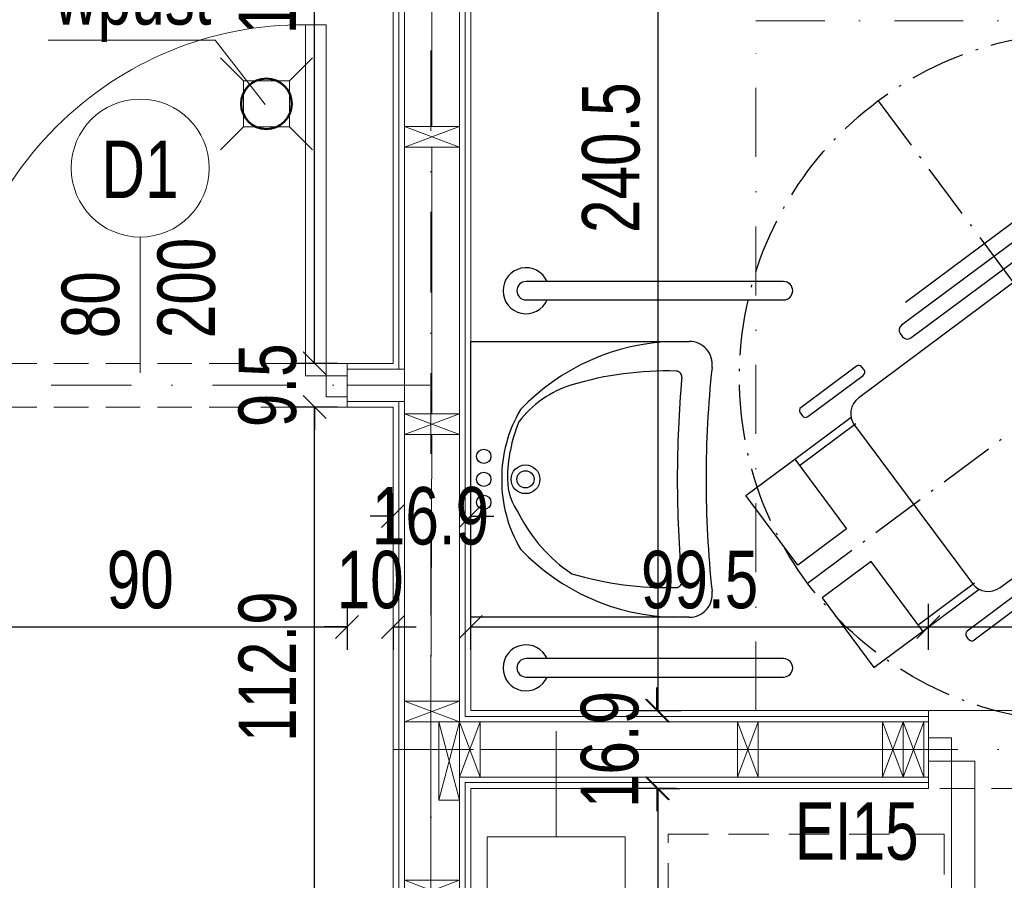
# Model space of a CAD drawing. Header units: inches. Extents: x 0 to 77643, y -44170 to 0.
# Tile 110 of 159: x 71916 to 72130, y -38134 to -37947. Entities that reach past the tile are written whole.
import ezdxf

# ---------------------------------------------------------------- set-up
doc = ezdxf.new("R2010")
doc.units = ezdxf.units.IN
doc.header["$MEASUREMENT"] = 0
for name, pattern in [('ACAD_ISO10W100', [18.5, 12, -3, 0.5, -3]), ('DASHDOT', [1, 0.5, -0.25, 0, -0.25]), ('HIDDEN', [0.375, 0.25, -0.125])]:
    doc.linetypes.add(name, pattern=pattern)
doc.layers.get('0').update_dxf_attribs({"lineweight": 0})
doc.layers.get('Defpoints').update_dxf_attribs({"lineweight": 0})
for name, color, linetype, lineweight in [('## 02 KS PION', 3, 'Continuous', 30), ('A8d-opisy konstrukcji', 5, 'Continuous', 0), ('p--dach', 2, 'Continuous', 30), ('p--drzwi', 125, 'Continuous', 0), ('p--konst-słupy', 3, 'Continuous', 20), ('p--ocieplenie w.wew.', 53, 'Continuous', 0), ('p--opis drzwi', 252, 'Continuous', 0), ('p--opisy dodatkowe', 33, 'Continuous', 0), ('p--osie konstr', 1, 'DASHDOT', 15), ('p--podciąg', 61, 'Continuous', 0), ('p--płyta GK', 2, 'Continuous', 0), ('p--symbole ścian', 53, 'Continuous', 0), ('p--wpust proj.', 140, 'Continuous', 0), ('p--wymiary-1-50', 5, 'Continuous', 0), ('p--łazienka NP', 150, 'Continuous', 25), ('p--ściana GK', 62, 'Continuous', 0), ('p--ściana szkielet', 3, 'Continuous', 0)]:
    doc.layers.add(name, color=color, linetype=linetype, lineweight=lineweight)
doc.styles.add('1-50', font='arial.ttf', dxfattribs={"width": 0.75, "height": 12.5})
doc.styles.get("Standard").update_dxf_attribs({"font": 'arial.ttf', "width": 0.75})
doc.styles.add('STYL-1', font='arial.ttf', dxfattribs={"width": 0.75})
doc.linetypes.add('BATTING', pattern='A,0.0001,-0.1,[134,ltypeshp.shx,S=0.1,R=0,X=-0.1,Y=0],-0.2,[134,ltypeshp.shx,S=0.1,R=180,X=0.1,Y=0],-0.1', length=0.4001)
doc.dimstyles.new('1-50', dxfattribs={"dimtxt": 12.5, "dimasz": 5, "dimexe": 5, "dimexo": 5, "dimgap": 0.09, "dimtad": 0, "dimdsep": 46, "dimtxsty": '1-50', "dimblk": 'OBLIQUE', "dimcen": 0.09, "dimadec": 0, "dimazin": 0, "dimtfac": 1, "dimtdec": 4, "dimtix": 1, "dimtofl": 0, "dimtmove": 2, "dimatfit": 3, "dimldrblk": 'OBLIQUE', "dimfxl": 5, "dimfxlon": 1, "dimtvp": 0.8, "dimtolj": 1, "dimtzin": 0, "dimarcsym": 0})

# ---------------------------------------------------------------- blocks, each defined once
blk = doc.blocks.new('znak-niepeł.')
at = {"linetype": 'ACAD_ISO10W100'}
for p, q in [((-44.78, 60.17), (44.78, -60.17)), ((-60.11, -44.74), (60.22, 44.82))]:
    blk.add_line(p, q, dxfattribs=at)
for p, q in [((6.52, 45.77), (-39.7, 11.37)), ((0.79, 45.85), (-38.86, 16.34)), ((8.84, 44.81), (8.33, 45.5)), ((-37.65, 8.61), (8.58, 43.01)), ((-4.98, 24.9), (3.02, 30.85)), ((3.02, 30.85), (4.08, 29.42)), ((4.08, 29.42), (-3.37, 23.87)), ((-7.61, 26.43), (-49, -4.38)), ((-13.28, 26.74), (-11.11, 23.83)), ((-15.26, 25.27), (-13.09, 22.35)), ((-39.96, 9.56), (-39.45, 8.87)), ((-49.51, 2.46), (-61.55, -6.5)), ((-47.85, 1.66), (-48.31, 2.28)), ((-60.06, -8.5), (-48.02, 0.46)), ((43.94, -4.5), (-2.29, -38.9)), ((29.35, -4.53), (21.9, -10.08)), ((22.42, -11.92), (30.42, -5.96)), ((30.42, -5.96), (29.35, -4.53)), ((46.26, -5.46), (45.74, -4.77)), ((-61.72, -7.7), (-61.26, -8.32)), ((-0.23, -41.66), (45.99, -7.26)), ((-62.91, -17.73), (-50.66, -8.62)), ((-61.88, -19.11), (-49.64, -10)), ((-49.89, -10.39), (-24.28, -44.8)), ((44.14, -12.41), (4.49, -41.92)), ((-18.26, -45.68), (23.13, -14.88)), ((-73.54, -25.65), (-62.91, -17.73)), ((-62.91, -17.73), (-51.63, -32.88)), ((17.65, -18.95), (20.1, -22.24)), ((19.63, -17.48), (22.08, -20.77)), ((-62.26, -40.8), (-73.54, -25.65)), ((-51.63, -32.88), (-62.26, -40.8)), ((-46.32, -40.01), (-56.96, -47.93)), ((-35.05, -55.17), (-46.32, -40.01)), ((-2.55, -40.71), (-2.04, -41.4)), ((-36.07, -53.79), (-23.83, -44.68)), ((-35.05, -55.17), (-22.8, -46.05)), ((-25.39, -55.09), (-13.35, -46.13)), ((-12.15, -46.31), (-11.68, -46.93)), ((-56.96, -47.93), (-45.68, -63.08)), ((-11.86, -48.13), (-23.9, -57.09)), ((-45.68, -63.08), (-35.05, -55.17)), ((-25.1, -56.91), (-25.56, -56.29))]:
    blk.add_line(p, q)
blk.add_circle((0.05, 0.04), 75, dxfattribs=at)
for centre, radius, start, end in [((7.29, 44.73), 1.29, 36.657, 126.657), ((7.81, 44.04), 1.29, 306.657, 36.657), ((-37.44, -27.86), 61.95, 12.0996, 61.2145), ((-40.29, -29.99), 61.95, 12.0996, 61.2145), ((-38.93, 10.33), 1.29, 126.657, 216.657), ((-38.42, 9.64), 1.29, 216.657, 306.657), ((-49, 1.77), 0.86, 36.657, 126.657), ((-48.54, 1.15), 0.86, 306.657, 36.657), ((44.71, -5.54), 1.29, 36.657, 126.657), ((-46.44, -7.83), 4.3, 126.657, 216.657), ((45.22, -6.23), 1.29, 306.657, 36.657), ((-61.03, -7.19), 0.86, 126.657, 216.657), ((-60.57, -7.81), 0.86, 216.657, 306.657), ((-1.52, -39.94), 1.29, 126.657, 216.657), ((-1, -40.63), 1.29, 216.657, 306.657), ((-20.83, -42.23), 4.3, 216.657, 306.657), ((-12.84, -46.82), 0.86, 36.657, 126.657), ((-12.37, -47.44), 0.86, 306.657, 36.657), ((-24.87, -55.78), 0.86, 126.657, 216.657), ((-24.41, -56.4), 0.86, 216.657, 306.657)]:
    blk.add_arc(centre, radius, start, end)
blk = doc.blocks.new('umyw-niepeł.')
for p, q in [((-30, -47.5), (-30, 0)), ((-30, 0), (30, 0)), ((30, 0), (30, -47.5))]:
    blk.add_line(p, q)
for centre, radius in [((-5, -2.81), 1.56), ((0, -2.81), 1.56), ((5, -2.81), 1.56), ((0, -11.88), 3.12), ((0, -11.88), 1.87)]:
    blk.add_circle(centre, radius)
for centre, radius, start, end in [((-0.15, -36.46), 29.75, 89.7122, 120.2976), ((0, -20.47), 12.5, 90, 126.8699), ((0.15, -36.46), 29.75, 59.7024, 90.2878), ((0.1, -39.96), 31.99, 67.1962, 90.1839), ((7.86, -41), 34.18, 116.6999, 146.1707), ((-0.98, -28.44), 22.46, 16.7253, 53.1301), ((17.88, -45.46), 47.9, 133.6028, 178.3225), ((-17.88, -45.46), 47.9, 1.6775, 46.3972), ((48, -42.57), 71.56, 163.2747, 181.6875), ((-48, -42.57), 71.56, 358.3125, 16.7253), ((-22.28, -44.64), 1.25, 181.6875, 276.5492), ((0, -295.23), 250.33, 89.9992, 95.0732), ((0, -295.23), 250.33, 84.9268, 90.0008), ((22.28, -44.64), 1.25, 263.4508, 358.3125), ((-25, -47.5), 5, 180, 277.7128), ((25, -47.5), 5, 262.2872, 0), ((0, -278.94), 227.79, 83.8689, 96.1311)]:
    blk.add_arc(centre, radius, start, end)
blk = doc.blocks.new('drzwi-90-100')
for p, q in [((10.1, 87.38), (5.05, 87.38)), ((5.05, 87.38), (5.05, 2.53)), ((10.1, 2.53), (10.1, 87.38)), ((5.05, 2.53), (0, 2.53)), ((0, 2.53), (0, -2.53)), ((5.05, -2.53), (5.05, 2.53)), ((5.05, 2.53), (10.1, 2.53)), ((100, 2.53), (94.95, 2.53)), ((94.95, 2.53), (94.95, -2.53)), ((100, -2.53), (100, 2.53)), ((0, -2.53), (5.05, -2.53)), ((94.95, -2.53), (100, -2.53))]:
    blk.add_line(p, q)
blk.add_arc((10.8, 3.23), 84.15, 359.5233, 90.4767)
blk = doc.blocks.new('_OBLIQUE')
at = {"color": 0, "linetype": 'ByBlock', "lineweight": -2}
for p, q in [((-0.5, -0.5), (0.5, 0.5)), ((0, 0), (0, 0))]:
    blk.add_line(p, q, dxfattribs=at)
blk = doc.blocks.new('*D1827')
at = {"layer": 'Defpoints', "color": 0}
for p in [(71526.91, -38105.97), (71997.12, -38105.97), (71588.36, -38366.07)]:
    blk.add_point(p, dxfattribs=at)
at = {"layer": 'p--wymiary-1-50', "color": 0, "linetype": 'Continuous', "lineweight": -2}
for p, q in [((71531.91, -38105.97), (71521.91, -38105.97)), ((71526.91, -38366.07), (71526.91, -38105.97)), ((71531.91, -38366.07), (71521.91, -38366.07))]:
    blk.add_line(p, q, dxfattribs=at)
at = {"layer": 'p--wymiary-1-50', "color": 0, "lineweight": -2, "xscale": 5, "yscale": 5, "zscale": 5}
for p, rotation in [((71526.91, -38105.97), 90), ((71526.91, -38366.07), 270)]:
    blk.add_blockref('_OBLIQUE', p, dxfattribs=dict(at, rotation=rotation))
at = {"layer": 'p--wymiary-1-50', "color": 0, "linetype": 'Continuous', "ltscale": 12, "insert": (71516.7, -38236.02), "char_height": 12.5, "attachment_point": 5, "rotation": 90, "style": '1-50'}
blk.add_mtext('\\A1;260.1', dxfattribs=at)
blk = doc.blocks.new('*D1828')
at = {"layer": 'Defpoints', "color": 0}
for p in [(71526.91, -37844.82), (71588.36, -37844.82), (71997.12, -38105.97)]:
    blk.add_point(p, dxfattribs=at)
at = {"layer": 'p--wymiary-1-50', "color": 0, "linetype": 'Continuous', "lineweight": -2}
for p, q in [((71531.91, -37844.82), (71521.91, -37844.82)), ((71526.91, -38105.97), (71526.91, -37844.82)), ((71531.91, -38105.97), (71521.91, -38105.97))]:
    blk.add_line(p, q, dxfattribs=at)
at = {"layer": 'p--wymiary-1-50', "color": 0, "lineweight": -2, "xscale": 5, "yscale": 5, "zscale": 5}
for p, rotation in [((71526.91, -37844.82), 90), ((71526.91, -38105.97), 270)]:
    blk.add_blockref('_OBLIQUE', p, dxfattribs=dict(at, rotation=rotation))
at = {"layer": 'p--wymiary-1-50', "color": 0, "linetype": 'Continuous', "ltscale": 12, "insert": (71516.7, -37975.39), "char_height": 12.5, "attachment_point": 5, "rotation": 90, "style": '1-50'}
blk.add_mtext('\\A1;261.16', dxfattribs=at)
blk = doc.blocks.new('*D1876')
at = {"layer": 'Defpoints', "color": 0}
for p in [(72054.74, -38114.42), (72063.77, -38114.42), (72059.49, -38355.12)]:
    blk.add_point(p, dxfattribs=at)
at = {"layer": 'p--wymiary-1-50', "color": 0, "linetype": 'Continuous', "lineweight": -2}
for p, q in [((72058.77, -38114.42), (72049.74, -38114.42)), ((72054.74, -38355.12), (72054.74, -38114.42)), ((72054.49, -38355.12), (72049.74, -38355.12))]:
    blk.add_line(p, q, dxfattribs=at)
at = {"layer": 'p--wymiary-1-50', "color": 0, "lineweight": -2, "xscale": 5, "yscale": 5, "zscale": 5}
for p, rotation in [((72054.74, -38114.42), 90), ((72054.74, -38355.12), 270)]:
    blk.add_blockref('_OBLIQUE', p, dxfattribs=dict(at, rotation=rotation))
at = {"layer": 'p--wymiary-1-50', "color": 0, "linetype": 'Continuous', "ltscale": 12, "insert": (72044.53, -38234.77), "char_height": 12.5, "attachment_point": 5, "rotation": 90, "style": '1-50'}
blk.add_mtext('\\A1;240.7', dxfattribs=at)
blk = doc.blocks.new('*D1877')
at = {"layer": 'Defpoints', "color": 0}
for p in [(72014.02, -37857.02), (72054.74, -37857.02), (72014.02, -38097.52)]:
    blk.add_point(p, dxfattribs=at)
at = {"layer": 'p--wymiary-1-50', "color": 0, "linetype": 'Continuous', "lineweight": -2}
for p, q in [((72049.74, -37857.02), (72059.74, -37857.02)), ((72054.74, -38097.52), (72054.74, -37857.02)), ((72049.74, -38097.52), (72059.74, -38097.52))]:
    blk.add_line(p, q, dxfattribs=at)
at = {"layer": 'p--wymiary-1-50', "color": 0, "lineweight": -2, "xscale": 5, "yscale": 5, "zscale": 5}
for p, rotation in [((72054.74, -37857.02), 90), ((72054.74, -38097.52), 270)]:
    blk.add_blockref('_OBLIQUE', p, dxfattribs=dict(at, rotation=rotation))
at = {"layer": 'p--wymiary-1-50', "color": 0, "linetype": 'Continuous', "ltscale": 12, "insert": (72044.53, -37977.27), "char_height": 12.5, "attachment_point": 5, "rotation": 90, "style": '1-50'}
blk.add_mtext('\\A1;240.5', dxfattribs=at)
blk = doc.blocks.new('*D1913')
at = {"layer": 'Defpoints', "color": 0}
for p in [(72014.02, -38055.23), (71997.12, -38096.92), (72014.02, -38096.92)]:
    blk.add_point(p, dxfattribs=at)
at = {"layer": 'p--wymiary-1-50', "color": 0, "linetype": 'Continuous', "lineweight": -2}
for p, q in [((71997.12, -38060.23), (71997.12, -38050.23)), ((72014.02, -38060.23), (72014.02, -38050.23)), ((71997.12, -38055.23), (71992.12, -38055.23)), ((72014.02, -38055.23), (72019.02, -38055.23))]:
    blk.add_line(p, q, dxfattribs=at)
at = {"layer": 'p--wymiary-1-50', "color": 0, "lineweight": -2, "xscale": 5, "yscale": 5, "zscale": 5}
blk.add_blockref('_OBLIQUE', (71997.12, -38055.23), dxfattribs=at)
at = {"layer": 'p--wymiary-1-50', "color": 0, "lineweight": -2, "xscale": 5, "yscale": 5, "zscale": 5, "rotation": 180}
blk.add_blockref('_OBLIQUE', (72014.02, -38055.23), dxfattribs=at)
at = {"layer": 'p--wymiary-1-50', "color": 0, "linetype": 'Continuous', "ltscale": 12, "insert": (72005.25, -38055.23), "char_height": 12.5, "attachment_point": 5, "style": '1-50'}
blk.add_mtext('\\A1;16.9', dxfattribs=at)
blk = doc.blocks.new('*D1914')
at = {"layer": 'Defpoints', "color": 0}
for p in [(72113.52, -38079.32), (72014.02, -38096.92), (72113.52, -38097.52)]:
    blk.add_point(p, dxfattribs=at)
at = {"layer": 'p--wymiary-1-50', "color": 0, "linetype": 'Continuous', "lineweight": -2}
for p, q in [((72014.02, -38084.32), (72014.02, -38074.32)), ((72113.52, -38084.32), (72113.52, -38074.32)), ((72014.02, -38079.32), (72113.52, -38079.32))]:
    blk.add_line(p, q, dxfattribs=at)
at = {"layer": 'p--wymiary-1-50', "color": 0, "lineweight": -2, "xscale": 5, "yscale": 5, "zscale": 5, "rotation": 180}
blk.add_blockref('_OBLIQUE', (72014.02, -38079.32), dxfattribs=at)
at = {"layer": 'p--wymiary-1-50', "color": 0, "lineweight": -2, "xscale": 5, "yscale": 5, "zscale": 5}
blk.add_blockref('_OBLIQUE', (72113.52, -38079.32), dxfattribs=at)
at = {"layer": 'p--wymiary-1-50', "color": 0, "linetype": 'Continuous', "ltscale": 12, "insert": (72063.77, -38069.11), "char_height": 12.5, "attachment_point": 5, "style": '1-50'}
blk.add_mtext('\\A1;99.5', dxfattribs=at)
blk = doc.blocks.new('*D1915')
at = {"layer": 'Defpoints', "color": 0}
for p in [(72213.52, -38079.32), (72113.52, -38097.52), (72213.52, -38097.52)]:
    blk.add_point(p, dxfattribs=at)
at = {"layer": 'p--wymiary-1-50', "color": 0, "linetype": 'Continuous', "lineweight": -2}
for p, q in [((72113.52, -38084.32), (72113.52, -38074.32)), ((72213.52, -38084.32), (72213.52, -38074.32)), ((72113.52, -38079.32), (72213.52, -38079.32))]:
    blk.add_line(p, q, dxfattribs=at)
at = {"layer": 'p--wymiary-1-50', "color": 0, "lineweight": -2, "xscale": 5, "yscale": 5, "zscale": 5, "rotation": 180}
blk.add_blockref('_OBLIQUE', (72113.52, -38079.32), dxfattribs=at)
at = {"layer": 'p--wymiary-1-50', "color": 0, "lineweight": -2, "xscale": 5, "yscale": 5, "zscale": 5}
blk.add_blockref('_OBLIQUE', (72213.52, -38079.32), dxfattribs=at)
at = {"layer": 'p--wymiary-1-50', "color": 0, "linetype": 'Continuous', "ltscale": 12, "insert": (72163.52, -38069.11), "char_height": 12.5, "attachment_point": 5, "style": '1-50'}
blk.add_mtext('\\A1;100', dxfattribs=at)
blk = doc.blocks.new('*D1926')
at = {"layer": 'Defpoints', "color": 0}
for p in [(71897.12, -38031.52), (71987.12, -38031.52), (71987.12, -38079.32)]:
    blk.add_point(p, dxfattribs=at)
at = {"layer": 'p--wymiary-1-50', "color": 0, "linetype": 'Continuous', "lineweight": -2}
for p, q in [((71897.12, -38074.32), (71897.12, -38084.32)), ((71987.12, -38074.32), (71987.12, -38084.32)), ((71897.12, -38079.32), (71987.12, -38079.32))]:
    blk.add_line(p, q, dxfattribs=at)
at = {"layer": 'p--wymiary-1-50', "color": 0, "lineweight": -2, "xscale": 5, "yscale": 5, "zscale": 5, "rotation": 180}
blk.add_blockref('_OBLIQUE', (71897.12, -38079.32), dxfattribs=at)
at = {"layer": 'p--wymiary-1-50', "color": 0, "lineweight": -2, "xscale": 5, "yscale": 5, "zscale": 5}
blk.add_blockref('_OBLIQUE', (71987.12, -38079.32), dxfattribs=at)
at = {"layer": 'p--wymiary-1-50', "color": 0, "linetype": 'Continuous', "ltscale": 12, "insert": (71942.12, -38069.11), "char_height": 12.5, "attachment_point": 5, "style": '1-50'}
blk.add_mtext('\\A1;90', dxfattribs=at)
blk = doc.blocks.new('*D1927')
at = {"layer": 'Defpoints', "color": 0}
for p in [(71987.12, -38074.32), (71997.12, -38074.32), (71997.12, -38079.32)]:
    blk.add_point(p, dxfattribs=at)
at = {"layer": 'p--wymiary-1-50', "color": 0, "linetype": 'Continuous', "lineweight": -2}
for p, q in [((71987.12, -38079.32), (71982.12, -38079.32)), ((71987.12, -38079.32), (71987.12, -38084.32)), ((71997.12, -38079.32), (71997.12, -38084.32)), ((71997.12, -38079.32), (72002.12, -38079.32))]:
    blk.add_line(p, q, dxfattribs=at)
at = {"layer": 'p--wymiary-1-50', "color": 0, "lineweight": -2, "xscale": 5, "yscale": 5, "zscale": 5}
blk.add_blockref('_OBLIQUE', (71987.12, -38079.32), dxfattribs=at)
at = {"layer": 'p--wymiary-1-50', "color": 0, "lineweight": -2, "xscale": 5, "yscale": 5, "zscale": 5, "rotation": 180}
blk.add_blockref('_OBLIQUE', (71997.12, -38079.32), dxfattribs=at)
at = {"layer": 'p--wymiary-1-50', "color": 0, "linetype": 'Continuous', "ltscale": 12, "insert": (71992.12, -38069.11), "char_height": 12.5, "attachment_point": 5, "style": '1-50'}
blk.add_mtext('\\A1;10', dxfattribs=at)
blk = doc.blocks.new('*D1935')
at = {"layer": 'Defpoints', "color": 0}
for p in [(72049.74, -38097.52), (72054.49, -38097.52), (72049.49, -38114.42)]:
    blk.add_point(p, dxfattribs=at)
at = {"layer": 'p--wymiary-1-50', "color": 0, "linetype": 'Continuous', "lineweight": -2}
for p, q in [((72054.49, -38097.52), (72054.49, -38092.52)), ((72054.74, -38097.52), (72059.49, -38097.52)), ((72054.49, -38114.42), (72059.49, -38114.42)), ((72054.49, -38114.42), (72054.49, -38119.42))]:
    blk.add_line(p, q, dxfattribs=at)
at = {"layer": 'p--wymiary-1-50', "color": 0, "lineweight": -2, "xscale": 5, "yscale": 5, "zscale": 5}
for p, rotation in [((72054.49, -38097.52), 270), ((72054.49, -38114.42), 90)]:
    blk.add_blockref('_OBLIQUE', p, dxfattribs=dict(at, rotation=rotation))
at = {"layer": 'p--wymiary-1-50', "color": 0, "linetype": 'Continuous', "ltscale": 12, "insert": (72044.28, -38105.97), "char_height": 12.5, "attachment_point": 5, "rotation": 90, "style": '1-50'}
blk.add_mtext('\\A1;16.9', dxfattribs=at)
blk = doc.blocks.new('*D1946')
at = {"layer": 'Defpoints', "color": 0}
for p in [(71980.06, -38031.52), (71997.12, -38031.52), (71997.12, -38144.42)]:
    blk.add_point(p, dxfattribs=at)
at = {"layer": 'p--wymiary-1-50', "color": 0, "linetype": 'Continuous', "lineweight": -2}
for p, q in [((71985.06, -38031.52), (71975.06, -38031.52)), ((71980.06, -38144.42), (71980.06, -38031.52)), ((71985.06, -38144.42), (71975.06, -38144.42))]:
    blk.add_line(p, q, dxfattribs=at)
at = {"layer": 'p--wymiary-1-50', "color": 0, "lineweight": -2, "xscale": 5, "yscale": 5, "zscale": 5}
for p, rotation in [((71980.06, -38031.52), 90), ((71980.06, -38144.42), 270)]:
    blk.add_blockref('_OBLIQUE', p, dxfattribs=dict(at, rotation=rotation))
at = {"layer": 'p--wymiary-1-50', "color": 0, "linetype": 'Continuous', "ltscale": 12, "insert": (71969.85, -38087.97), "char_height": 12.5, "attachment_point": 5, "rotation": 90, "style": '1-50'}
blk.add_mtext('\\A1;112.9', dxfattribs=at)
blk = doc.blocks.new('*D1947')
at = {"layer": 'Defpoints', "color": 0}
for p in [(71980.06, -38022.02), (71997.12, -38022.02), (71997.12, -38031.52)]:
    blk.add_point(p, dxfattribs=at)
at = {"layer": 'p--wymiary-1-50', "color": 0, "linetype": 'Continuous', "lineweight": -2}
for p, q in [((71980.06, -38022.02), (71980.06, -38017.02)), ((71985.06, -38022.02), (71975.06, -38022.02)), ((71985.06, -38031.52), (71975.06, -38031.52)), ((71980.06, -38031.52), (71980.06, -38036.52))]:
    blk.add_line(p, q, dxfattribs=at)
at = {"layer": 'p--wymiary-1-50', "color": 0, "lineweight": -2, "xscale": 5, "yscale": 5, "zscale": 5}
for p, rotation in [((71980.06, -38022.02), 270), ((71980.06, -38031.52), 90)]:
    blk.add_blockref('_OBLIQUE', p, dxfattribs=dict(at, rotation=rotation))
at = {"layer": 'p--wymiary-1-50', "color": 0, "linetype": 'Continuous', "ltscale": 12, "insert": (71969.85, -38026.77), "char_height": 12.5, "attachment_point": 5, "rotation": 90, "style": '1-50'}
blk.add_mtext('\\A1;9.5', dxfattribs=at)
blk = doc.blocks.new('*D1948')
at = {"layer": 'Defpoints', "color": 0}
for p in [(71980.06, -37857.02), (71997.12, -37857.02), (71997.12, -38022.02)]:
    blk.add_point(p, dxfattribs=at)
at = {"layer": 'p--wymiary-1-50', "color": 0, "linetype": 'Continuous', "lineweight": -2}
for p, q in [((71985.06, -37857.02), (71975.06, -37857.02)), ((71980.06, -38022.02), (71980.06, -37857.02)), ((71985.06, -38022.02), (71975.06, -38022.02))]:
    blk.add_line(p, q, dxfattribs=at)
at = {"layer": 'p--wymiary-1-50', "color": 0, "lineweight": -2, "xscale": 5, "yscale": 5, "zscale": 5}
for p, rotation in [((71980.06, -37857.02), 90), ((71980.06, -38022.02), 270)]:
    blk.add_blockref('_OBLIQUE', p, dxfattribs=dict(at, rotation=rotation))
at = {"layer": 'p--wymiary-1-50', "color": 0, "linetype": 'Continuous', "ltscale": 12, "insert": (71969.85, -37939.52), "char_height": 12.5, "attachment_point": 5, "rotation": 90, "style": '1-50'}
blk.add_mtext('\\A1;165', dxfattribs=at)
blk = doc.blocks.new('ukł.słupów')
for p, q in [((379.5, 522.1), (367.5, 526.6)), ((379.5, 526.6), (367.5, 522.1)), ((379.5, 459.6), (367.5, 464.1)), ((379.5, 464.1), (367.5, 459.6)), ((379.5, 397.1), (367.5, 401.6)), ((379.5, 401.6), (367.5, 397.1)), ((379.5, 397.1), (375, 380.1)), ((375, 397.1), (379.5, 380.1)), ((384, 397.1), (379.5, 385.1)), ((379.5, 397.1), (384, 385.1)), ((444.45, 397.1), (439.95, 385.1)), ((439.95, 397.1), (444.45, 385.1)), ((475.95, 397.1), (471.45, 385.1)), ((471.45, 397.1), (475.95, 385.1)), ((480.45, 397.1), (475.95, 385.1)), ((475.95, 397.1), (480.45, 385.1)), ((379.5, 358.15), (367.5, 362.65)), ((379.5, 362.65), (367.5, 358.15))]:
    blk.add_line(p, q)
at = {"color": 4, "ltscale": 35}
blk.add_line((480.45, 397.1), (480.45, 385.1), dxfattribs=at)
for points in [[(379.5, 526.6), (367.5, 526.6), (367.5, 522.1), (379.5, 522.1)], [(379.5, 464.1), (367.5, 464.1), (367.5, 459.6), (379.5, 459.6)], [(379.5, 401.6), (367.5, 401.6), (367.5, 397.1), (379.5, 397.1)], [(375, 397.1), (375, 380.1), (379.5, 380.1), (379.5, 397.1)], [(379.5, 397.1), (379.5, 385.1), (384, 385.1), (384, 397.1)], [(439.95, 397.1), (439.95, 385.1), (444.45, 385.1), (444.45, 397.1)], [(471.45, 397.1), (471.45, 385.1), (475.95, 385.1), (475.95, 397.1)], [(475.95, 397.1), (475.95, 385.1), (480.45, 385.1), (480.45, 397.1)], [(379.5, 362.65), (367.5, 362.65), (367.5, 358.15), (379.5, 358.15)]]:
    blk.add_lwpolyline(points, close=True)
blk = doc.blocks.new('wpust')
for p, q in [((-5, 5), (-10, 10)), ((10, 10), (5, 5)), ((-5, -5), (-10, -10)), ((10, -10), (5, -5))]:
    blk.add_line(p, q)
blk.add_lwpolyline([(-5, -5), (5, -5), (5, 5), (-5, 5)], close=True)
blk = doc.blocks.new('uchwyt stojący')
at = {"linetype": 'Continuous', "ltscale": 12}
for points in [[(58, 2), (2, 2)], [(2, -2), (58, -2)]]:
    blk.add_lwpolyline(points, dxfattribs=at)
for centre, radius, start, end in [((58, 0), 5, 203.5782, 156.4218), ((2, 0), 2, 90, 270), ((58, 0), 2, 270, 90)]:
    blk.add_arc(centre, radius, start, end, dxfattribs=at)

msp = doc.modelspace()

# ---------------------------------------------------------------- linework, layer by layer
at = {"layer": '## 02 KS PION', "color": 3, "lineweight": 50}
msp.add_circle((71969.56444, -37965.5596), 5.5, dxfattribs=at)
at = {"layer": 'p--dach', "linetype": 'HIDDEN', "lineweight": 20, "ltscale": 35}
msp.add_lwpolyline([(72056.92132, -38124.42054), (72116.92132, -38124.42054), (72116.92132, -38244.42054), (72056.92132, -38244.42054)], close=True, dxfattribs=at)
at = {"layer": 'p--ocieplenie w.wew.', "linetype": 'BATTING', "ltscale": 12}
for p, q in [((72005.57132, -37970.47054), (72005.57132, -37912.47054)), ((72005.57132, -38032.97054), (72005.57132, -37974.97054)), ((72005.32132, -38095.47054), (72005.57132, -38037.47054)), ((72005.32132, -38099.97054), (72005.32132, -38134.42054)), ((72072.02132, -38105.97054), (72016.07132, -38105.97054)), ((72103.52132, -38105.97054), (72076.52132, -38105.97054))]:
    msp.add_line(p, q, dxfattribs=at)
at = {"layer": 'p--ocieplenie w.wew.', "linetype": 'BATTING', "ltscale": 7}
msp.add_line((71999.57132, -38026.77054), (71987.12132, -38026.77054), dxfattribs=at)
at = {"layer": 'p--opis drzwi', "lineweight": 0}
msp.add_line((71942.12132, -38024.0318), (71942.12132, -37994.5318), dxfattribs=at)
msp.add_circle((71942.12132, -37979.5318), 15, dxfattribs=at)
at = {"layer": 'p--opisy dodatkowe'}
msp.add_lwpolyline([(71922.13739, -37951.7268), (71958.40373, -37951.7268), (71969.26948, -37965.74278)], dxfattribs=at)
at = {"layer": 'p--osie konstr', "linetype": 'DASHDOT', "ltscale": 35}
for p, q in [((72005.32132, -38357.57054), (72005.32132, -37773.87054)), ((71641.94632, -38026.77054), (72005.07132, -38026.77054)), ((71997.12132, -38105.97054), (72444.62132, -38105.97054))]:
    msp.add_line(p, q, dxfattribs=at)
at = {"layer": 'p--podciąg', "linetype": 'HIDDEN', "ltscale": 30}
for p, q in [((71987.12132, -38022.02054), (71897.12132, -38022.02054)), ((71987.12132, -38031.52054), (71897.12132, -38031.52054)), ((72113.52132, -38097.52054), (72213.52132, -38097.52054)), ((72213.52132, -38114.42054), (72113.52132, -38114.42054))]:
    msp.add_line(p, q, dxfattribs=at)
at = {"layer": 'p--płyta GK', "ltscale": 35}
for p, q in [((71998.37132, -38023.27054), (71998.37132, -37855.77054)), ((72012.77132, -38098.77054), (72012.77132, -37855.77054)), ((71997.12132, -38022.02054), (71997.12132, -37857.02054)), ((72014.02132, -38097.52054), (72014.02132, -37857.02054)), ((71998.37132, -38144.42054), (71998.37132, -38030.27054)), ((71997.12132, -38144.42054), (71997.12132, -38031.52054)), ((72012.77132, -38098.77054), (72113.52132, -38098.77054)), ((72014.02132, -38097.52054), (72113.52132, -38097.52054)), ((72012.77132, -38113.17054), (72113.52132, -38113.17054)), ((72012.77132, -38144.42054), (72012.77132, -38113.17054)), ((72014.02132, -38114.42054), (72113.52132, -38114.42054)), ((72014.02132, -38144.42054), (72014.02132, -38114.42054))]:
    msp.add_line(p, q, dxfattribs=at)
at = {"layer": 'p--symbole ścian', "lineweight": 9}
msp.add_line((72032.56112, -38124.97829), (72032.56112, -38102.0165), dxfattribs=at)
msp.add_lwpolyline([(72017.56112, -38154.97829), (72047.56112, -38154.97829), (72047.56112, -38124.97829), (72017.56112, -38124.97829)], close=True, dxfattribs=at)
at = {"layer": 'p--łazienka NP', "color": 1, "linetype": 'DASHDOT', "lineweight": 5, "ltscale": 30}
msp.add_lwpolyline([(72226.02132, -38097.52054), (72076.02132, -38097.52054), (72076.02132, -37947.52054), (72226.02132, -37947.52054)], close=True, dxfattribs=at)
at = {"layer": 'p--ściana GK', "ltscale": 35}
for p, q in [((71987.12132, -38022.02054), (71987.12132, -38031.52054)), ((71987.12132, -38022.02054), (71997.12132, -38022.02054)), ((71987.12132, -38023.27054), (71999.57132, -38023.27054)), ((71987.12132, -38030.27054), (71999.57132, -38030.27054)), ((71987.12132, -38031.52054), (71997.12132, -38031.52054))]:
    msp.add_line(p, q, dxfattribs=at)
at = {"layer": 'p--ściana szkielet', "ltscale": 35}
for p, q in [((71999.57132, -38144.42054), (71999.57132, -37854.57054)), ((72011.57132, -38144.42054), (72011.57132, -37854.57054)), ((72113.52132, -38097.52054), (72113.52132, -38114.42054)), ((72011.57132, -38099.97054), (72113.52132, -38099.97054)), ((72011.57132, -38111.97054), (72113.52132, -38111.97054))]:
    msp.add_line(p, q, dxfattribs=at)

# ---------------------------------------------------------------- block references
at = {"layer": 'p--drzwi', "xscale": -0.9, "yscale": 0.9}
msp.add_blockref('drzwi-90-100', (71987.12132, -38027.02054), dxfattribs=at)
at = {"layer": 'p--drzwi', "xscale": -1, "rotation": 180}
msp.add_blockref('drzwi-90-100', (72113.52132, -38105.97054), dxfattribs=at)
at = {"layer": 'p--konst-słupy'}
msp.add_blockref('ukł.słupów', (71632.07132, -38497.07054), dxfattribs=at)
at = {"layer": 'p--wpust proj.', "linetype": 'Continuous'}
msp.add_blockref('wpust', (71969.56444, -37965.5596), dxfattribs=at)
at = {"layer": 'p--łazienka NP'}
msp.add_blockref('znak-niepeł.', (72147.37624, -38025.08747), dxfattribs=at)
for name, p, rotation in [('uchwyt stojący', (72084.02132, -38006.21329), 180), ('umyw-niepeł.', (72014.02132, -38047.22054), 89.99999999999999), ('uchwyt stojący', (72084.02132, -38088.22054), 180)]:
    msp.add_blockref(name, p, dxfattribs=dict(at, rotation=rotation))

# ---------------------------------------------------------------- texts
at = {"layer": 'A8d-opisy konstrukcji', "insert": (72084.46025, -38130.12443), "char_height": 12.5, "width": 207.4159655, "attachment_point": 7}
msp.add_mtext('EI15', dxfattribs=at)
at = {"layer": 'p--opis drzwi', "lineweight": 0, "insert": (71950.45572, -37986.05245), "char_height": 12.5, "width": 98.6805, "attachment_point": 9, "style": 'STYL-1'}
msp.add_mtext('D1', dxfattribs=at)
at = {"layer": 'p--opis drzwi', "lineweight": 0, "insert": (71958.54861, -38016.54432), "char_height": 12.5, "width": 17.2394955, "attachment_point": 7, "rotation": 90, "style": 'STYL-1'}
msp.add_mtext('80\\P200', dxfattribs=at)
at = {"layer": 'p--opisy dodatkowe', "insert": (71923.42463, -37952.10647), "char_height": 12.5, "width": 177.1707, "attachment_point": 7, "style": 'STYL-1'}
msp.add_mtext('wpust', dxfattribs=at)

# ---------------------------------------------------------------- dimensions: what is measured, and where the dimension line sits
at = {"layer": 'p--wymiary-1-50', "linetype": 'Continuous'}
for base, p1, p2, picture, middle in [((71526.9124991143, -37844.8155367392), (71997.1213190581, -38105.9705367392), (71588.3569179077, -37844.8155367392), '*D1828', (71516.7024991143, -37975.3930367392)), ((71980.06115, -37857.02054), (71997.12132, -38022.02054), (71997.12132, -37857.02054), '*D1948', (71969.85115, -37939.52054)), ((72054.74212, -37857.02054), (72014.02132, -38097.52054), (72014.02132, -37857.02054), '*D1877', (72044.53212, -37977.27054)), ((71980.06115, -38022.02054), (71997.12132, -38031.52054), (71997.12132, -38022.02054), '*D1947', (71969.85115, -38026.77054)), ((71980.06115, -38031.52054), (71997.12132, -38144.42054), (71997.12132, -38031.52054), '*D1946', (71969.85115, -38087.97054)), ((72054.48552, -38097.52054), (72049.48552, -38114.42054), (72049.74212, -38097.52054), '*D1935', (72044.27552, -38105.97054)), ((71526.9125, -38105.97054), (71588.35692, -38366.07054), (71997.12132, -38105.97054), '*D1827', (71516.7025, -38236.02054)), ((72054.73552, -38114.42054), (72059.48552, -38355.12054), (72063.77132, -38114.42054), '*D1876', (72044.52552, -38234.77054))]:
    dim = msp.add_linear_dim(base=base, p1=p1, p2=p2, angle=90, dimstyle='1-50', dxfattribs=at)
    dim.commit()
    dim.dimension.update_dxf_attribs({"geometry": picture, "text_midpoint": middle})
for base, p1, p2, picture, middle in [((71987.12132, -38079.31567), (71897.12132, -38031.52054), (71987.12132, -38031.52054), '*D1926', (71942.12132, -38069.10567)), ((71997.12132, -38079.31567), (71987.12132, -38074.31567), (71997.12132, -38074.31567), '*D1927', (71992.12132, -38069.10567)), ((72113.52132, -38079.31567), (72014.02132, -38096.91819), (72113.52132, -38097.52054), '*D1914', (72063.77132, -38069.10567)), ((72213.52132, -38079.31567), (72113.52132, -38097.52054), (72213.52132, -38097.52054), '*D1915', (72163.52132, -38069.10567))]:
    dim = msp.add_linear_dim(base=base, p1=p1, p2=p2, dimstyle='1-50', dxfattribs=at)
    dim.commit()
    dim.dimension.update_dxf_attribs({"geometry": picture, "text_midpoint": middle})
dim = msp.add_linear_dim(base=(72014.02132, -38055.22707), p1=(71997.12132, -38096.91819), p2=(72014.02132, -38096.91819), dimstyle='1-50', dxfattribs=at)
dim.commit()
dim.dimension.update_dxf_attribs({"geometry": '*D1913', "text_midpoint": (72005.25164, -38055.22707), "dimtype": 160})

doc.saveas('drawing.dxf')
